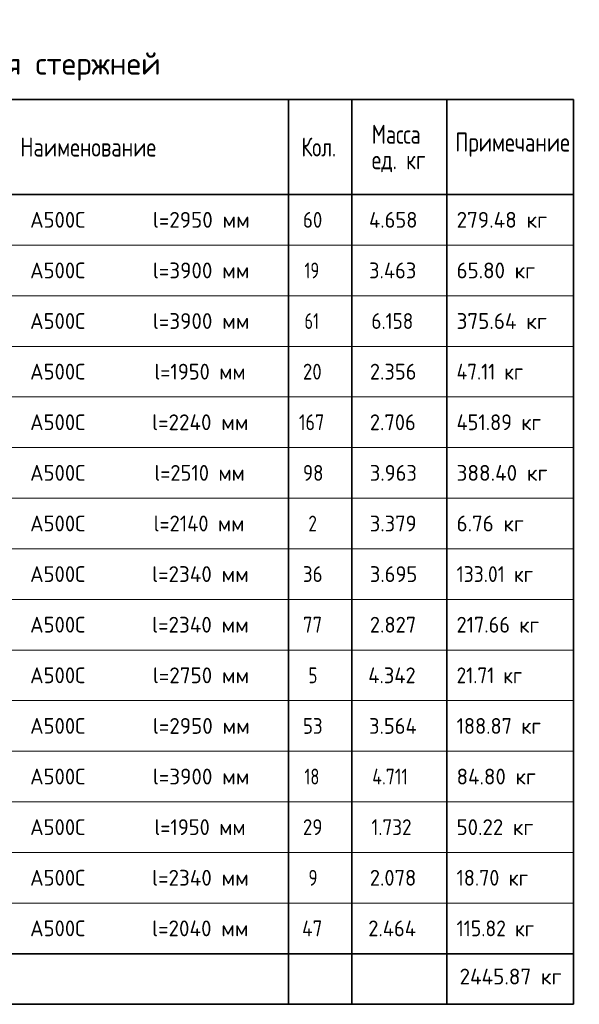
# Model space of a CAD drawing. Header units: metres. Extents: x -38 to 98, y -15 to 21.
# Tile 136 of 147: x 77.67 to 86.51, y 0.47 to 16.04. Entities that reach past the tile are written whole.
import ezdxf

# ---------------------------------------------------------------- set-up
doc = ezdxf.new("R2010")
doc.units = ezdxf.units.M
doc.layers.add('XR$4$Текст_ примечание', color=7, linetype='Continuous', lineweight=13)
doc.styles.add('ISOCPEUR', font='txt')

msp = doc.modelspace()

# ---------------------------------------------------------------- linework, layer by layer
at = {"layer": 'XR$4$Текст_ примечание', "color": 7, "linetype": 'Continuous', "lineweight": 35, "transparency": 33554687}
for p, q in [((86.4198, 14.7717), (67.9198, 14.7717)), ((81.9198, 14.7717), (81.9198, 13.2717)), ((82.9198, 14.7717), (82.9198, 13.2717)), ((84.4198, 14.7717), (84.4198, 13.2717)), ((86.4198, 14.7717), (86.4198, 13.2717)), ((86.4198, 13.2717), (67.9198, 13.2717)), ((81.9198, 13.2717), (81.9198, 12.4717)), ((82.9198, 13.2717), (82.9198, 12.4717)), ((84.4198, 13.2717), (84.4198, 12.4717)), ((86.4198, 13.2717), (86.4198, 12.4717)), ((81.9198, 12.4717), (81.9198, 11.6717)), ((82.9198, 12.4717), (82.9198, 11.6717)), ((84.4198, 12.4717), (84.4198, 11.6717)), ((86.4198, 12.4717), (86.4198, 11.6717)), ((81.9198, 11.6717), (81.9198, 10.8717)), ((82.9198, 11.6717), (82.9198, 10.8717)), ((84.4198, 11.6717), (84.4198, 10.8717)), ((86.4198, 11.6717), (86.4198, 10.8717)), ((81.9198, 10.8717), (81.9198, 10.0717)), ((82.9198, 10.8717), (82.9198, 10.0717)), ((84.4198, 10.8717), (84.4198, 10.0717)), ((86.4198, 10.8717), (86.4198, 10.0717)), ((81.9198, 10.0717), (81.9198, 9.2717)), ((82.9198, 10.0717), (82.9198, 9.2717)), ((84.4198, 10.0717), (84.4198, 9.2717)), ((86.4198, 10.0717), (86.4198, 9.2717)), ((81.9198, 9.2717), (81.9198, 8.4717)), ((82.9198, 9.2717), (82.9198, 8.4717)), ((84.4198, 9.2717), (84.4198, 8.4717)), ((86.4198, 9.2717), (86.4198, 8.4717)), ((81.9198, 8.4717), (81.9198, 7.6717)), ((82.9198, 8.4717), (82.9198, 7.6717)), ((84.4198, 8.4717), (84.4198, 7.6717)), ((86.4198, 8.4717), (86.4198, 7.6717)), ((81.9198, 7.6717), (81.9198, 6.8717)), ((82.9198, 7.6717), (82.9198, 6.8717)), ((84.4198, 7.6717), (84.4198, 6.8717)), ((86.4198, 7.6717), (86.4198, 6.8717)), ((81.9198, 6.8717), (81.9198, 6.0717)), ((82.9198, 6.8717), (82.9198, 6.0717)), ((84.4198, 6.8717), (84.4198, 6.0717)), ((86.4198, 6.8717), (86.4198, 6.0717)), ((81.9198, 6.0717), (81.9198, 5.2717)), ((82.9198, 6.0717), (82.9198, 5.2717)), ((84.4198, 6.0717), (84.4198, 5.2717)), ((86.4198, 6.0717), (86.4198, 5.2717)), ((81.9198, 5.2717), (81.9198, 4.4717)), ((82.9198, 5.2717), (82.9198, 4.4717)), ((84.4198, 5.2717), (84.4198, 4.4717)), ((86.4198, 5.2717), (86.4198, 4.4717)), ((81.9198, 4.4717), (81.9198, 3.6717)), ((82.9198, 4.4717), (82.9198, 3.6717)), ((84.4198, 4.4717), (84.4198, 3.6717)), ((86.4198, 4.4717), (86.4198, 3.6717)), ((81.9198, 3.6717), (81.9198, 2.8717)), ((82.9198, 3.6717), (82.9198, 2.8717)), ((84.4198, 3.6717), (84.4198, 2.8717)), ((86.4198, 3.6717), (86.4198, 2.8717)), ((81.9198, 2.8717), (81.9198, 2.0717)), ((82.9198, 2.8717), (82.9198, 2.0717)), ((84.4198, 2.8717), (84.4198, 2.0717)), ((86.4198, 2.8717), (86.4198, 2.0717)), ((81.9198, 2.0717), (81.9198, 1.2717)), ((82.9198, 2.0717), (82.9198, 1.2717)), ((84.4198, 2.0717), (84.4198, 1.2717)), ((86.4198, 2.0717), (86.4198, 1.2717)), ((67.9198, 1.2717), (86.4198, 1.2717)), ((81.9198, 1.2717), (81.9198, 0.4717)), ((82.9198, 1.2717), (82.9198, 0.4717)), ((84.4198, 1.2717), (84.4198, 0.4717)), ((86.4198, 0.4717), (86.4198, 1.2717)), ((67.9198, 0.4717), (86.4198, 0.4717))]:
    msp.add_line(p, q, dxfattribs=at)
at = {"layer": 'XR$4$Текст_ примечание', "color": 7, "linetype": 'Continuous', "lineweight": 13, "transparency": 33554687}
for p, q in [((86.4198, 12.4717), (67.9198, 12.4717)), ((86.4198, 11.6717), (67.9198, 11.6717)), ((86.4198, 10.8717), (67.9198, 10.8717)), ((86.4198, 10.0717), (67.9198, 10.0717)), ((86.4198, 9.2717), (67.9198, 9.2717)), ((86.4198, 8.4717), (67.9198, 8.4717)), ((86.4198, 7.6717), (67.9198, 7.6717)), ((86.4198, 6.8717), (67.9198, 6.8717)), ((86.4198, 6.0717), (67.9198, 6.0717)), ((86.4198, 5.2717), (67.9198, 5.2717)), ((86.4198, 4.4717), (67.9198, 4.4717)), ((86.4198, 3.6717), (67.9198, 3.6717)), ((86.4198, 2.8717), (67.9198, 2.8717)), ((86.4198, 2.0717), (67.9198, 2.0717)), ((86.4198, 1.2717), (67.9198, 1.2717))]:
    msp.add_line(p, q, dxfattribs=at)

# ---------------------------------------------------------------- texts
at = {"layer": 'XR$4$Текст_ примечание', "color": 7, "linetype": 'Continuous', "lineweight": 35, "transparency": 33554687, "attachment_point": 7, "style": 'ISOCPEUR'}
for s, insert, char_height, width in [('\\W0.99;Спецификация стержней', (74.4748, 15.0717), 0.35, 5.559674), ('\\W0.76;Масса', (83.2325, 14.0741), 0.3, 1.001696), ('\\W0.78;Наименование', (77.6811, 13.8717), 0.3, 2.227829), ('\\W0.74;Кол.', (82.1231, 13.8717), 0.3, 0.710583), ('\\W0.78;Примечание', (84.5506, 13.8687), 0.3, 1.867518), ('\\W0.76;ед. кг', (83.2325, 13.6241), 0.3, 1.001193), ('\\W0.95;А500С', (77.8357, 12.7467), 0.25, 1.042909), ('\\W0.97;l=2950 мм', (79.7748, 12.7467), 0.25, 1.645081), ('\\W0.87;60', (82.1448, 12.7467), 0.25, 0.45901), ('\\W0.94;4.658', (83.1898, 12.7467), 0.25, 0.916955), ('\\W0.97;279.48 кг', (84.5723, 12.7467), 0.25, 1.594848), ('\\W0.95;А500С', (77.8357, 11.9467), 0.25, 1.042909), ('\\W0.97;l=3900 мм', (79.7748, 11.9467), 0.25, 1.645081), ('\\W0.75;19', (82.1698, 11.9467), 0.25, 0.393567), ('\\W0.94;3.463', (83.1898, 11.9467), 0.25, 0.916955), ('\\W0.96;65.80 кг', (84.5723, 11.9467), 0.25, 1.394319), ('\\W0.95;А500С', (77.8357, 11.1467), 0.25, 1.042909), ('\\W0.97;l=3900 мм', (79.7748, 11.1467), 0.25, 1.645081), ('\\W0.75;61', (82.1698, 11.1467), 0.25, 0.393567), ('\\W0.88;6.158', (83.2273, 11.1467), 0.25, 0.834261), ('\\W0.97;375.64 кг', (84.5723, 11.1467), 0.25, 1.594848), ('\\W0.95;А500С', (77.8357, 10.3467), 0.25, 1.042909), ('\\W0.94;l=1950 мм', (79.7998, 10.3467), 0.25, 1.591262), ('\\W0.87;20', (82.1448, 10.3467), 0.25, 0.45901), ('\\W0.94;2.356', (83.2023, 10.3467), 0.25, 0.891676), ('\\W0.89;47.11 кг', (84.5723, 10.3467), 0.25, 1.310503), ('\\W0.97;l=2240 мм', (79.7623, 9.5467), 0.25, 1.670194), ('\\W0.95;А500С', (77.8357, 9.5467), 0.25, 1.042909), ('\\W0.83;167', (82.0823, 9.5467), 0.25, 0.577922), ('\\W0.94;2.706', (83.2023, 9.5467), 0.25, 0.891676), ('\\W0.93;451.89 кг', (84.5723, 9.5467), 0.25, 1.5409), ('\\W0.95;А500С', (77.8357, 8.7467), 0.25, 1.042909), ('\\W0.94;l=2510 мм', (79.7998, 8.7467), 0.25, 1.591262), ('\\W0.87;98', (82.1448, 8.7467), 0.25, 0.45901), ('\\W0.94;3.963', (83.2023, 8.7467), 0.25, 0.891676), ('\\W0.97;388.40 кг', (84.5723, 8.7467), 0.25, 1.594848), ('\\W0.95;А500С', (77.8357, 7.9467), 0.25, 1.042909), ('\\W0.94;l=2140 мм', (79.7873, 7.9467), 0.25, 1.616437), ('\\W0.78;2', (82.2323, 7.9467), 0.25, 0.272006), ('\\W0.94;3.379', (83.2023, 7.9467), 0.25, 0.891676), ('\\W0.96;6.76 кг', (84.5723, 7.9467), 0.25, 1.218742), ('\\W0.95;А500С', (77.8357, 7.1467), 0.25, 1.042909), ('\\W0.97;l=2340 мм', (79.7623, 7.1467), 0.25, 1.670194), ('\\W0.87;36', (82.1448, 7.1467), 0.25, 0.45901), ('\\W0.94;3.695', (83.2023, 7.1467), 0.25, 0.891676), ('\\W0.90;133.01 кг', (84.5723, 7.1467), 0.25, 1.461696), ('\\W0.95;А500С', (77.8357, 6.3467), 0.25, 1.042909), ('\\W0.97;l=2340 мм', (79.7623, 6.3467), 0.25, 1.670194), ('\\W0.87;77', (82.1448, 6.3467), 0.25, 0.45901), ('\\W0.94;2.827', (83.2023, 6.3467), 0.25, 0.891676), ('\\W0.93;217.66 кг', (84.5723, 6.3467), 0.25, 1.515712), ('\\W0.95;А500С', (77.8357, 5.5467), 0.25, 1.042909), ('\\W0.97;l=2750 мм', (79.7748, 5.5467), 0.25, 1.645081), ('\\W0.78;5', (82.2323, 5.5467), 0.25, 0.272006), ('\\W0.94;4.342', (83.1773, 5.5467), 0.25, 0.942221), ('\\W0.89;21.71 кг', (84.5723, 5.5467), 0.25, 1.285189), ('\\W0.95;А500С', (77.8357, 4.7467), 0.25, 1.042909), ('\\W0.97;l=2950 мм', (79.7748, 4.7467), 0.25, 1.645081), ('\\W0.87;53', (82.1448, 4.7467), 0.25, 0.45901), ('\\W0.94;3.564', (83.1898, 4.7467), 0.25, 0.916955), ('\\W0.93;188.87 кг', (84.5723, 4.7467), 0.25, 1.515712), ('\\W0.97;l=3900 мм', (79.7748, 3.9467), 0.25, 1.645081), ('\\W0.95;А500С', (77.8357, 3.9467), 0.25, 1.042909), ('\\W0.75;18', (82.1698, 3.9467), 0.25, 0.393567), ('\\W0.82;4.711', (83.2398, 3.9467), 0.25, 0.802569), ('\\W0.96;84.80 кг', (84.5723, 3.9467), 0.25, 1.419458), ('\\W0.95;А500С', (77.8357, 3.1467), 0.25, 1.042909), ('\\W0.94;l=1950 мм', (79.7998, 3.1467), 0.25, 1.591262), ('\\W0.87;29', (82.1448, 3.1467), 0.25, 0.45901), ('\\W0.88;1.732', (83.2273, 3.1467), 0.25, 0.834261), ('\\W0.96;50.22 кг', (84.5723, 3.1467), 0.25, 1.394319), ('\\W0.95;А500С', (77.8357, 2.3467), 0.25, 1.042909), ('\\W0.97;l=2340 мм', (79.7623, 2.3467), 0.25, 1.670194), ('\\W0.78;9', (82.2323, 2.3467), 0.25, 0.272006), ('\\W0.94;2.078', (83.2023, 2.3467), 0.25, 0.891676), ('\\W0.92;18.70 кг', (84.5723, 2.3467), 0.25, 1.339754), ('\\W0.95;А500С', (77.8357, 1.5467), 0.25, 1.042909), ('\\W0.97;l=2040 мм', (79.7623, 1.5467), 0.25, 1.670194), ('\\W0.88;47', (82.1323, 1.5467), 0.25, 0.484994), ('\\W0.94;2.464', (83.1773, 1.5467), 0.25, 0.942221), ('\\W0.90;115.82 кг', (84.5723, 1.5467), 0.25, 1.461696), ('\\W0.97;2445.87 кг', (84.6194, 0.7858), 0.25, 1.795233)]:
    msp.add_mtext(s, dxfattribs=dict(at, insert=insert, char_height=char_height, width=width))

doc.saveas('drawing.dxf')
